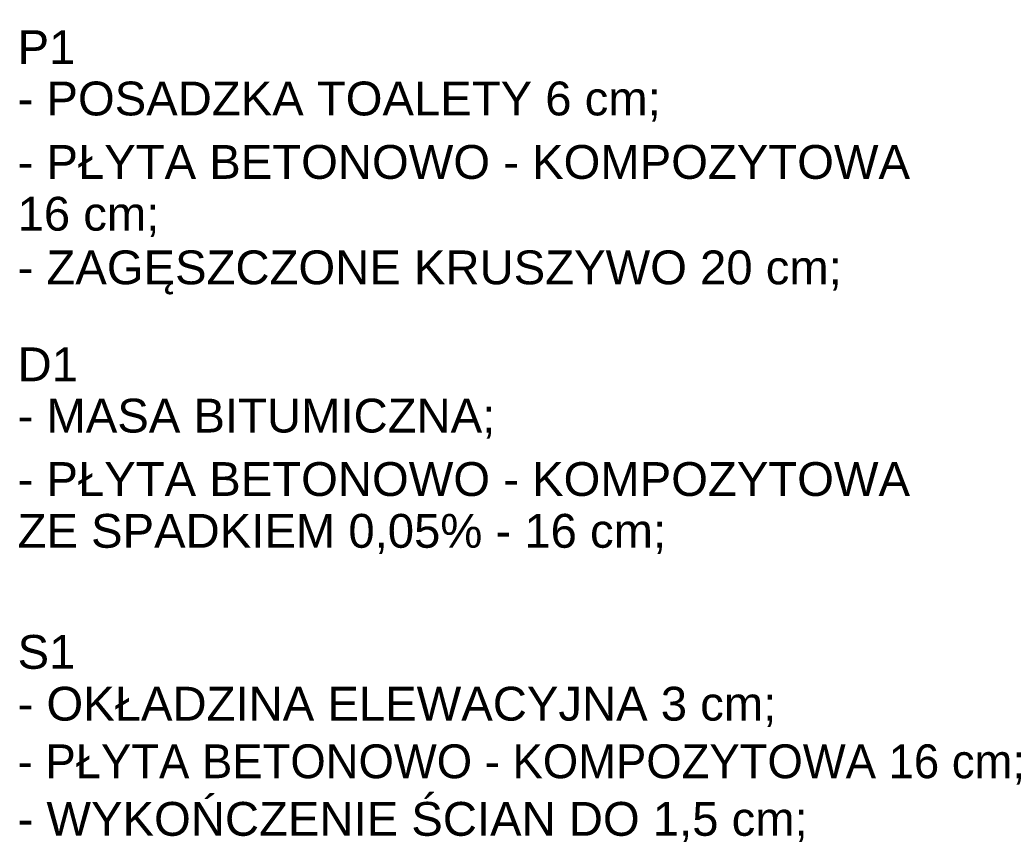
# Model space of a CAD drawing. Header units: metres. Extents: x 5507784 to 5508297, y 5948658 to 5948992.
# Tile 42 of 98: x 5507994.29 to 5507996.61, y 5948934.42 to 5948936.35. Entities that reach past the tile are written whole.
import ezdxf

# ---------------------------------------------------------------- set-up
doc = ezdxf.new("R2010")
doc.units = ezdxf.units.M
doc.layers.add('PDF2_Text', color=5, linetype='CONTINUOUS')
doc.styles.add('PDF Arial', font='arial.ttf')

msp = doc.modelspace()

# ---------------------------------------------------------------- texts
at = {"layer": 'PDF2_Text', "color": 7, "attachment_point": 7, "style": 'PDF Arial'}
for s, insert, char_height in [('P1', (5507994.2889, 5948936.2443), 0.07957), ('- POSADZKA TOALETY 6 cm;', (5507994.2889, 5948936.1088), 0.079573), ('- PŁYTA BETONOWO - KOMPOZYTOWA', (5507994.2889, 5948935.9733), 0.079573), ('16 cm;', (5507994.2889, 5948935.8378), 0.07957), ('- ZAGĘSZCZONE KRUSZYWO 20 cm;', (5507994.2889, 5948935.7023), 0.079573), ('D1', (5507994.2889, 5948935.4984), 0.07957), ('- MASA BITUMICZNA;', (5507994.2889, 5948935.363), 0.079573), ('- PŁYTA BETONOWO - KOMPOZYTOWA', (5507994.2889, 5948935.2275), 0.079573), ('ZE SPADKIEM 0,05% - 16 cm;', (5507994.2889, 5948935.092), 0.079573), ('S1', (5507994.2889, 5948934.821), 0.07957), ('- OKŁADZINA ELEWACYJNA 3 cm;', (5507994.2889, 5948934.6855), 0.079573), ('- PŁYTA BETONOWO - KOMPOZYTOWA 16 cm;', (5507994.2889, 5948934.55), 0.079573), ('- WYKOŃCZENIE ŚCIAN DO 1,5 cm;', (5507994.2889, 5948934.4146), 0.079573)]:
    msp.add_mtext(s, dxfattribs=dict(at, insert=insert, char_height=char_height))

doc.saveas('drawing.dxf')
